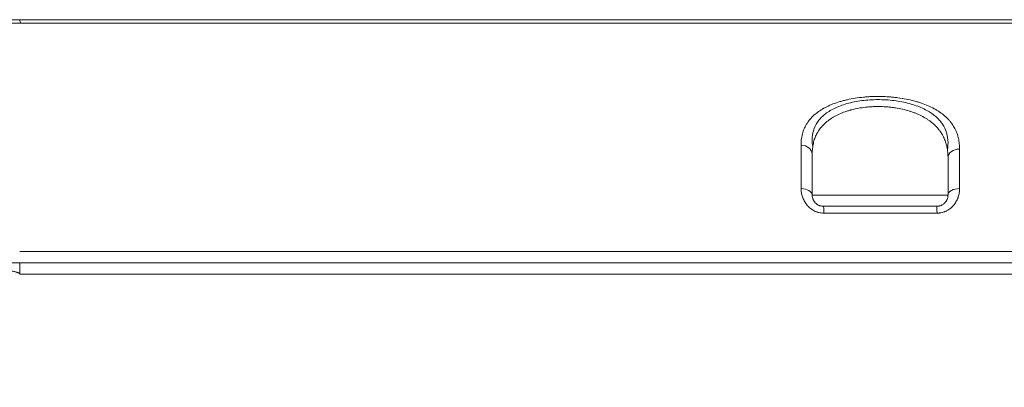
# Model space of a CAD drawing. Header units: millimetres. Extents: x 809 to 6054, y -5716 to -1261.
# Tile 71 of 94: x 5587 to 5601, y -5578 to -5573. Entities that reach past the tile are written whole.
import ezdxf

# ---------------------------------------------------------------- set-up
doc = ezdxf.new("R2010")
doc.units = ezdxf.units.MM
doc.header["$LTSCALE"] = 0.3175
doc.layers.add('1轮廓实线层', color=7, linetype='Continuous', lineweight=18)

# ---------------------------------------------------------------- blocks, each defined once
blk = doc.blocks.new('MR07S-930')
at = {"layer": '1轮廓实线层'}
for p, q in [((6890.304, -5665.551), (7091.981, -5665.551)), ((6960.26, -5680.736), (6972.26, -5680.736)), ((7093.143, -5686.736), (6890.257, -5686.736)), ((6890.259, -5686.737), (7093.147, -5686.737)), ((6890.26, -5687.736), (6890.26, -5687.724))]:
    blk.add_line(p, q, dxfattribs=at)
for centre, major_axis, ratio, start_param, end_param in [((6890.26, -5671.236), (0, 6), 0.022892, 5.957652, 6.283185), ((6959.26, -5677.117), (1, 0), 0.782584, 0, 1.552894), ((6973.26, -5677.452), (1, 0), 0.768494, 1.55163, 3.141593), ((6959.26, -5680.736), (1, 0), 0.569382, 0, 1.547166), ((6973.26, -5680.736), (1, 0), 0.569395, 1.546181, 3.141593), ((6961.26, -5682.736), (0, 1), 0.028907, 5.121668, 6.283185), ((6971.26, -5682.736), (0, -1), 0.029762, 1.980076, 3.141593)]:
    blk.add_ellipse(centre, major_axis=major_axis, ratio=ratio, start_param=start_param, end_param=end_param, dxfattribs=at)
for points in [[(6890.26, -5665.236), (6890.18, -5665.236), (6890.02, -5665.236), (6889.779, -5665.236), (6889.619, -5665.237), (6889.539, -5665.237)], [(7091.904, -5665.236), (7082.304, -5665.236), (7063.105, -5665.236), (7034.303, -5665.236), (7005.499, -5665.236), (6976.692, -5665.236), (6947.884, -5665.236), (6919.073, -5665.236), (6899.864, -5665.236), (6890.26, -5665.236)], [(6961.26, -5681.736), (6964.593, -5681.736), (6967.927, -5681.736), (6971.26, -5681.736)], [(6971.287, -5682.338), (6967.954, -5682.338), (6964.62, -5682.338), (6961.286, -5682.338)], [(6890.26, -5687.724), (6890.26, -5687.395), (6890.26, -5687.065), (6890.259, -5686.736)], [(6890.26, -5687.736), (6957.906, -5687.736), (7025.539, -5687.736), (7093.148, -5687.736)]]:
    blk.add_open_spline(points, degree=3, dxfattribs=at)
for points, knots in [([(6889.6, -5665.552), (6889.667, -5665.552), (6889.817, -5665.552), (6890.052, -5665.551), (6890.219, -5665.551), (6890.304, -5665.551)], [0, 0, 0, 0, 0.286851, 0.640315, 1, 1, 1, 1]), ([(6959.278, -5676.335), (6959.277, -5676.015), (6959.309, -5675.712), (6959.409, -5675.279), (6959.451, -5675.138), (6959.555, -5674.862), (6959.616, -5674.727), (6959.724, -5674.53), (6959.762, -5674.465), (6959.824, -5674.368), (6959.845, -5674.336), (6959.889, -5674.273), (6959.912, -5674.241), (6960.028, -5674.085), (6960.131, -5673.965), (6960.357, -5673.733), (6960.48, -5673.622), (6960.748, -5673.409), (6960.892, -5673.307), (6961.087, -5673.185), (6961.127, -5673.161), (6961.188, -5673.125), (6961.208, -5673.113), (6961.249, -5673.089), (6961.353, -5673.031), (6961.459, -5672.975), (6961.722, -5672.845), (6961.906, -5672.764), (6962.292, -5672.614), (6962.494, -5672.545), (6962.811, -5672.449), (6962.918, -5672.419), (6963.084, -5672.376), (6963.14, -5672.361), (6963.253, -5672.334), (6963.31, -5672.321), (6963.595, -5672.257), (6963.828, -5672.212), (6964.304, -5672.137), (6964.547, -5672.107), (6964.918, -5672.071), (6965.043, -5672.061), (6965.233, -5672.048), (6965.296, -5672.044), (6965.392, -5672.039), (6965.424, -5672.038), (6965.488, -5672.035), (6965.776, -5672.023), (6966.063, -5672.02), (6966.571, -5672.029), (6966.825, -5672.041), (6967.205, -5672.069), (6967.331, -5672.081), (6967.52, -5672.1), (6967.583, -5672.107), (6967.709, -5672.122), (6967.771, -5672.13), (6968.081, -5672.171), (6968.323, -5672.211), (6968.795, -5672.304), (6969.026, -5672.357), (6969.307, -5672.431), (6969.363, -5672.447), (6969.474, -5672.478), (6969.529, -5672.495), (6969.693, -5672.544), (6969.8, -5672.579), (6970.113, -5672.687), (6970.313, -5672.764), (6970.694, -5672.93), (6970.876, -5673.019), (6971.092, -5673.137), (6971.135, -5673.161), (6971.219, -5673.21), (6971.261, -5673.234), (6971.383, -5673.309), (6971.462, -5673.36), (6971.69, -5673.516), (6971.831, -5673.625), (6972.094, -5673.851), (6972.215, -5673.968), (6972.354, -5674.121), (6972.381, -5674.152), (6972.434, -5674.214), (6972.46, -5674.245), (6972.536, -5674.34), (6972.584, -5674.405), (6972.72, -5674.6), (6972.8, -5674.733), (6972.941, -5675.007), (6973.002, -5675.147), (6973.079, -5675.363), (6973.114, -5675.473), (6973.144, -5675.585), (6973.163, -5675.66), (6973.172, -5675.697), (6973.214, -5675.887), (6973.239, -5676.042), (6973.271, -5676.358), (6973.279, -5676.519), (6973.279, -5676.683)], [0, 0, 0, 0, 0.0625, 0.0625, 0.09375, 0.09375, 0.125, 0.125, 0.140625, 0.140625, 0.148437, 0.148437, 0.15625, 0.15625, 0.1875, 0.1875, 0.21875, 0.21875, 0.25, 0.25, 0.257813, 0.257813, 0.261719, 0.261719, 0.265625, 0.28125, 0.28125, 0.3125, 0.3125, 0.34375, 0.34375, 0.359375, 0.359375, 0.367187, 0.367187, 0.375, 0.375, 0.40625, 0.40625, 0.4375, 0.4375, 0.453125, 0.453125, 0.460937, 0.460937, 0.464844, 0.464844, 0.46875, 0.5, 0.5, 0.53125, 0.53125, 0.546875, 0.546875, 0.554687, 0.554687, 0.5625, 0.5625, 0.59375, 0.59375, 0.625, 0.625, 0.632812, 0.632812, 0.640625, 0.640625, 0.65625, 0.65625, 0.6875, 0.6875, 0.71875, 0.71875, 0.726562, 0.726562, 0.734375, 0.734375, 0.75, 0.75, 0.78125, 0.78125, 0.8125, 0.8125, 0.820312, 0.820312, 0.828125, 0.828125, 0.84375, 0.84375, 0.875, 0.875, 0.90625, 0.90625, 0.921875, 0.929687, 0.929687, 0.9375, 0.9375, 0.96875, 0.96875, 1, 1, 1, 1]), ([(6960.306, -5676.456), (6960.276, -5676.259), (6960.26, -5676.066), (6960.26, -5675.586), (6960.297, -5675.31), (6960.45, -5674.785), (6960.567, -5674.535), (6960.81, -5674.176), (6960.902, -5674.06), (6961.108, -5673.838), (6961.221, -5673.732), (6961.469, -5673.529), (6961.604, -5673.432), (6961.898, -5673.246), (6962.057, -5673.158), (6962.558, -5672.914), (6962.927, -5672.775), (6963.537, -5672.602), (6963.752, -5672.55), (6964.19, -5672.462), (6964.413, -5672.425), (6964.869, -5672.365), (6965.102, -5672.343), (6965.578, -5672.312), (6965.821, -5672.304), (6966.541, -5672.302), (6967.02, -5672.331), (6967.962, -5672.448), (6968.409, -5672.535), (6969.044, -5672.705), (6969.25, -5672.769), (6969.641, -5672.908), (6969.826, -5672.984), (6970.356, -5673.227), (6970.675, -5673.414), (6971.218, -5673.82), (6971.447, -5674.042), (6971.821, -5674.52), (6971.962, -5674.772), (6972.165, -5675.302), (6972.226, -5675.583), (6972.272, -5676.156), (6972.258, -5676.449), (6972.212, -5676.752)], [0, 0, 0, 0, 0.041867, 0.041867, 0.105796, 0.105796, 0.169726, 0.169726, 0.20169, 0.20169, 0.233655, 0.233655, 0.26562, 0.26562, 0.297585, 0.297585, 0.361514, 0.361514, 0.393479, 0.393479, 0.425444, 0.425444, 0.457408, 0.457408, 0.489373, 0.489373, 0.553302, 0.553302, 0.617232, 0.617232, 0.649197, 0.649197, 0.681161, 0.681161, 0.745091, 0.745091, 0.80902, 0.80902, 0.87295, 0.87295, 0.936879, 0.936879, 1, 1, 1, 1]), ([(6972.26, -5677.452), (6972.26, -5677.141), (6972.234, -5676.841), (6972.172, -5676.514), (6972.164, -5676.478), (6972.149, -5676.406), (6972.123, -5676.299), (6972.094, -5676.194), (6972.03, -5675.987), (6971.979, -5675.851), (6971.861, -5675.587), (6971.794, -5675.458), (6971.68, -5675.269), (6971.64, -5675.207), (6971.576, -5675.115), (6971.554, -5675.084), (6971.509, -5675.024), (6971.486, -5674.994), (6971.369, -5674.845), (6971.267, -5674.73), (6971.045, -5674.509), (6970.926, -5674.402), (6970.732, -5674.249), (6970.666, -5674.199), (6970.562, -5674.125), (6970.527, -5674.101), (6970.455, -5674.053), (6970.419, -5674.029), (6970.234, -5673.912), (6970.079, -5673.824), (6969.754, -5673.659), (6969.583, -5673.582), (6969.314, -5673.475), (6969.223, -5673.44), (6969.082, -5673.39), (6969.035, -5673.374), (6968.939, -5673.343), (6968.891, -5673.327), (6968.649, -5673.252), (6968.45, -5673.199), (6968.042, -5673.106), (6967.833, -5673.066), (6967.565, -5673.024), (6967.511, -5673.016), (6967.402, -5673.001), (6967.347, -5672.994), (6967.183, -5672.974), (6967.074, -5672.963), (6966.744, -5672.934), (6966.524, -5672.922), (6966.082, -5672.913), (6965.861, -5672.915), (6965.611, -5672.926), (6965.583, -5672.927), (6965.527, -5672.93), (6965.5, -5672.932), (6965.417, -5672.937), (6965.251, -5672.948), (6965.089, -5672.964), (6964.766, -5673), (6964.556, -5673.031), (6964.144, -5673.106), (6963.943, -5673.15), (6963.721, -5673.208), (6963.696, -5673.215), (6963.647, -5673.228), (6963.623, -5673.235), (6963.55, -5673.256), (6963.405, -5673.298), (6963.266, -5673.343), (6962.994, -5673.439), (6962.821, -5673.508), (6962.49, -5673.657), (6962.332, -5673.737), (6962.108, -5673.866), (6962.035, -5673.911), (6961.928, -5673.98), (6961.893, -5674.003), (6961.824, -5674.05), (6961.791, -5674.074), (6961.625, -5674.194), (6961.502, -5674.295), (6961.275, -5674.504), (6961.171, -5674.612), (6960.98, -5674.838), (6960.893, -5674.955), (6960.795, -5675.107), (6960.775, -5675.138), (6960.738, -5675.2), (6960.685, -5675.293), (6960.636, -5675.387), (6960.546, -5675.578), (6960.494, -5675.708), (6960.407, -5675.974), (6960.371, -5676.109), (6960.286, -5676.525), (6960.26, -5676.814), (6960.26, -5677.117)], [0, 0, 0, 0, 0.0625, 0.0625, 0.070312, 0.070312, 0.078125, 0.09375, 0.09375, 0.125, 0.125, 0.15625, 0.15625, 0.171875, 0.171875, 0.179687, 0.179687, 0.1875, 0.1875, 0.21875, 0.21875, 0.25, 0.25, 0.265625, 0.265625, 0.273437, 0.273437, 0.28125, 0.28125, 0.3125, 0.3125, 0.34375, 0.34375, 0.359375, 0.359375, 0.367187, 0.367187, 0.375, 0.375, 0.40625, 0.40625, 0.4375, 0.4375, 0.445312, 0.445312, 0.453125, 0.453125, 0.46875, 0.46875, 0.5, 0.5, 0.53125, 0.53125, 0.535156, 0.535156, 0.539062, 0.539062, 0.546875, 0.5625, 0.5625, 0.59375, 0.59375, 0.625, 0.625, 0.628906, 0.628906, 0.632812, 0.632812, 0.640625, 0.65625, 0.65625, 0.6875, 0.6875, 0.71875, 0.71875, 0.734375, 0.734375, 0.742187, 0.742187, 0.75, 0.75, 0.78125, 0.78125, 0.8125, 0.8125, 0.84375, 0.84375, 0.851562, 0.851562, 0.859375, 0.875, 0.875, 0.90625, 0.90625, 0.9375, 0.9375, 1, 1, 1, 1]), ([(6959.284, -5680.167), (6959.283, -5679.8), (6959.282, -5679.446), (6959.282, -5678.934), (6959.281, -5678.766), (6959.281, -5678.436), (6959.281, -5678.274), (6959.28, -5677.797), (6959.279, -5677.491), (6959.279, -5676.899), (6959.278, -5676.612), (6959.278, -5676.335)], [0, 0, 0, 0, 0.25, 0.25, 0.375, 0.375, 0.5, 0.5, 0.75, 0.75, 1, 1, 1, 1]), ([(6973.279, -5676.683), (6973.279, -5676.939), (6973.28, -5677.202), (6973.28, -5677.61), (6973.281, -5677.748), (6973.281, -5677.959), (6973.281, -5678.029), (6973.281, -5678.172), (6973.282, -5678.531), (6973.283, -5678.904), (6973.284, -5679.52), (6973.284, -5679.838), (6973.285, -5680.167)], [0, 0, 0, 0, 0.25, 0.25, 0.375, 0.375, 0.4375, 0.4375, 0.5, 0.75, 0.75, 1, 1, 1, 1]), ([(6960.26, -5677.117), (6960.26, -5677.381), (6960.26, -5677.652), (6960.26, -5678.211), (6960.26, -5678.5), (6960.26, -5679.098), (6960.26, -5679.408), (6960.26, -5680.052), (6960.26, -5680.387), (6960.26, -5680.736)], [0, 0, 0, 0, 0.25, 0.25, 0.5, 0.5, 0.75, 0.75, 1, 1, 1, 1]), ([(6972.26, -5680.736), (6972.26, -5680.424), (6972.26, -5680.123), (6972.26, -5679.542), (6972.26, -5679.262), (6972.26, -5678.718), (6972.26, -5678.454), (6972.26, -5677.942), (6972.26, -5677.694), (6972.26, -5677.452)], [0, 0, 0, 0, 0.25, 0.25, 0.5, 0.5, 0.75, 0.75, 1, 1, 1, 1]), ([(6959.284, -5680.167), (6959.284, -5680.197), (6959.284, -5680.228), (6959.287, -5680.289), (6959.289, -5680.32), (6959.296, -5680.411), (6959.303, -5680.473), (6959.333, -5680.657), (6959.363, -5680.779), (6959.424, -5680.964), (6959.448, -5681.024), (6959.5, -5681.144), (6959.528, -5681.203), (6959.592, -5681.32), (6959.626, -5681.378), (6959.682, -5681.463), (6959.702, -5681.491), (6959.743, -5681.546), (6959.764, -5681.573), (6959.829, -5681.653), (6959.875, -5681.705), (6959.973, -5681.804), (6960.025, -5681.852), (6960.107, -5681.92), (6960.136, -5681.942), (6960.193, -5681.984), (6960.223, -5682.005), (6960.313, -5682.064), (6960.375, -5682.1), (6960.503, -5682.165), (6960.57, -5682.195), (6960.656, -5682.227), (6960.673, -5682.233), (6960.708, -5682.245), (6960.761, -5682.262), (6960.814, -5682.277), (6960.921, -5682.303), (6960.993, -5682.316), (6961.138, -5682.333), (6961.212, -5682.338), (6961.286, -5682.338)], [0, 0, 0, 0, 0.03125, 0.03125, 0.0625, 0.0625, 0.125, 0.125, 0.25, 0.25, 0.3125, 0.3125, 0.375, 0.375, 0.4375, 0.4375, 0.46875, 0.46875, 0.5, 0.5, 0.5625, 0.5625, 0.625, 0.625, 0.65625, 0.65625, 0.6875, 0.6875, 0.75, 0.75, 0.8125, 0.8125, 0.828125, 0.828125, 0.84375, 0.875, 0.875, 0.9375, 0.9375, 1, 1, 1, 1]), ([(6971.287, -5682.338), (6971.325, -5682.338), (6971.381, -5682.336), (6971.437, -5682.332), (6971.475, -5682.328), (6971.493, -5682.326), (6971.586, -5682.315), (6971.659, -5682.301), (6971.801, -5682.266), (6971.871, -5682.244), (6971.973, -5682.206), (6972.007, -5682.192), (6972.074, -5682.163), (6972.107, -5682.147), (6972.204, -5682.097), (6972.266, -5682.06), (6972.385, -5681.981), (6972.442, -5681.939), (6972.55, -5681.85), (6972.601, -5681.803), (6972.674, -5681.728), (6972.698, -5681.703), (6972.745, -5681.651), (6972.767, -5681.624), (6972.875, -5681.491), (6972.948, -5681.378), (6973.043, -5681.203), (6973.071, -5681.144), (6973.11, -5681.053), (6973.123, -5681.023), (6973.146, -5680.962), (6973.157, -5680.932), (6973.207, -5680.78), (6973.236, -5680.657), (6973.275, -5680.412), (6973.285, -5680.29), (6973.285, -5680.167)], [0, 0, 0, 0, 0.03125, 0.046875, 0.046875, 0.0625, 0.0625, 0.125, 0.125, 0.1875, 0.1875, 0.21875, 0.21875, 0.25, 0.25, 0.3125, 0.3125, 0.375, 0.375, 0.4375, 0.4375, 0.46875, 0.46875, 0.5, 0.5, 0.625, 0.625, 0.6875, 0.6875, 0.71875, 0.71875, 0.75, 0.75, 0.875, 0.875, 1, 1, 1, 1]), ([(6961.26, -5681.736), (6961.218, -5681.736), (6961.177, -5681.733), (6961.095, -5681.723), (6961.055, -5681.716), (6960.995, -5681.7), (6960.975, -5681.695), (6960.936, -5681.682), (6960.917, -5681.676), (6960.862, -5681.654), (6960.826, -5681.638), (6960.759, -5681.602), (6960.726, -5681.582), (6960.68, -5681.551), (6960.665, -5681.54), (6960.636, -5681.518), (6960.622, -5681.506), (6960.555, -5681.449), (6960.509, -5681.4), (6960.46, -5681.336), (6960.45, -5681.323), (6960.432, -5681.297), (6960.423, -5681.284), (6960.399, -5681.245), (6960.384, -5681.219), (6960.357, -5681.167), (6960.345, -5681.141), (6960.324, -5681.089), (6960.314, -5681.062), (6960.29, -5680.985), (6960.278, -5680.934), (6960.263, -5680.834), (6960.26, -5680.784), (6960.26, -5680.736)], [0, 0, 0, 0, 0.0625, 0.0625, 0.125, 0.125, 0.15625, 0.15625, 0.1875, 0.1875, 0.25, 0.25, 0.3125, 0.3125, 0.34375, 0.34375, 0.375, 0.375, 0.5, 0.5, 0.53125, 0.53125, 0.5625, 0.5625, 0.625, 0.625, 0.6875, 0.6875, 0.75, 0.75, 0.875, 0.875, 1, 1, 1, 1]), ([(6972.26, -5680.736), (6972.26, -5680.786), (6972.256, -5680.836), (6972.241, -5680.937), (6972.229, -5680.989), (6972.204, -5681.066), (6972.195, -5681.092), (6972.173, -5681.145), (6972.161, -5681.171), (6972.12, -5681.249), (6972.087, -5681.301), (6972.029, -5681.376), (6972.007, -5681.401), (6971.973, -5681.437), (6971.961, -5681.449), (6971.936, -5681.473), (6971.923, -5681.485), (6971.884, -5681.518), (6971.855, -5681.54), (6971.796, -5681.581), (6971.764, -5681.6), (6971.714, -5681.627), (6971.697, -5681.636), (6971.661, -5681.652), (6971.643, -5681.66), (6971.587, -5681.682), (6971.549, -5681.694), (6971.49, -5681.709), (6971.47, -5681.714), (6971.429, -5681.722), (6971.408, -5681.725), (6971.366, -5681.73), (6971.345, -5681.732), (6971.303, -5681.735), (6971.281, -5681.736), (6971.26, -5681.736)], [0, 0, 0, 0, 0.125, 0.125, 0.25, 0.25, 0.3125, 0.3125, 0.375, 0.375, 0.5, 0.5, 0.5625, 0.5625, 0.59375, 0.59375, 0.625, 0.625, 0.6875, 0.6875, 0.75, 0.75, 0.78125, 0.78125, 0.8125, 0.8125, 0.875, 0.875, 0.90625, 0.90625, 0.9375, 0.9375, 0.96875, 0.96875, 1, 1, 1, 1]), ([(6890.26, -5687.736), (6890.259, -5687.733), (6890.258, -5687.726), (6890.255, -5687.717), (6890.252, -5687.708), (6890.247, -5687.699), (6890.241, -5687.69), (6890.235, -5687.682), (6890.218, -5687.664), (6890.182, -5687.638), (6890.122, -5687.606), (6890.043, -5687.575), (6889.95, -5687.545), (6889.844, -5687.515), (6889.727, -5687.487), (6889.596, -5687.46), (6889.425, -5687.427), (6889.208, -5687.392), (6888.941, -5687.354), (6888.647, -5687.318), (6888.259, -5687.276), (6887.769, -5687.231), (6887.171, -5687.187), (6886.529, -5687.148), (6885.726, -5687.11), (6884.761, -5687.078), (6883.629, -5687.056), (6882.442, -5687.049), (6880.943, -5687.058), (6879.122, -5687.095), (6876.967, -5687.173), (6874.723, -5687.288), (6872.276, -5687.446), (6869.612, -5687.654), (6866.719, -5687.919), (6863.256, -5688.277), (6859.13, -5688.76), (6855.194, -5689.271), (6851.883, -5689.726), (6849.942, -5690.002), (6848.548, -5690.203), (6847.739, -5690.321), (6846.895, -5690.445), (6846.015, -5690.574), (6845.1, -5690.71), (6844.15, -5690.851), (6843.165, -5690.999), (6842.307, -5691.127), (6841.515, -5691.247), (6840.726, -5691.366), (6839.713, -5691.519), (6838.477, -5691.707), (6836.951, -5691.938), (6835.323, -5692.184), (6833.109, -5692.518), (6830.592, -5692.894), (6826.766, -5693.458), (6822.359, -5694.085), (6817.619, -5694.721), (6813.476, -5695.238), (6809.796, -5695.665), (6806.743, -5695.991), (6804.278, -5696.236), (6802.363, -5696.417), (6800.956, -5696.542), (6800.059, -5696.619), (6799.67, -5696.652), (6799.278, -5696.685), (6798.881, -5696.718), (6798.48, -5696.751), (6798.075, -5696.784), (6797.666, -5696.817), (6797.252, -5696.849), (6796.834, -5696.882), (6796.412, -5696.915), (6795.985, -5696.948), (6795.555, -5696.981), (6795.12, -5697.014), (6794.623, -5697.051), (6794.066, -5697.092), (6793.452, -5697.138), (6792.804, -5697.187), (6792.167, -5697.235), (6791.574, -5697.281), (6791.076, -5697.322), (6790.643, -5697.358), (6790.259, -5697.392), (6789.924, -5697.424), (6789.63, -5697.454), (6789.371, -5697.483), (6789.14, -5697.511), (6788.938, -5697.539), (6788.764, -5697.566), (6788.646, -5697.587), (6788.575, -5697.602), (6788.542, -5697.609), (6788.51, -5697.616), (6788.48, -5697.624), (6788.453, -5697.631), (6788.427, -5697.638), (6788.403, -5697.645), (6788.38, -5697.653), (6788.36, -5697.66), (6788.342, -5697.667), (6788.325, -5697.674), (6788.31, -5697.681), (6788.296, -5697.689), (6788.285, -5697.698), (6788.277, -5697.705), (6788.273, -5697.711), (6788.27, -5697.715), (6788.268, -5697.719), (6788.265, -5697.723), (6788.263, -5697.727), (6788.261, -5697.731), (6788.26, -5697.734), (6788.26, -5697.736)], [0, 0, 0, 0, 0.000095, 0.00019, 0.000286, 0.000383, 0.000483, 0.000586, 0.000693, 0.001202, 0.001862, 0.002685, 0.003678, 0.004722, 0.005891, 0.007187, 0.00861, 0.010986, 0.013611, 0.016485, 0.019611, 0.025009, 0.03084, 0.037105, 0.043806, 0.054281, 0.065294, 0.076845, 0.088938, 0.109038, 0.130014, 0.151873, 0.174618, 0.201608, 0.229863, 0.259386, 0.303227, 0.35112, 0.375221, 0.400763, 0.408367, 0.416319, 0.424619, 0.433269, 0.442267, 0.451613, 0.461308, 0.471351, 0.47692, 0.484687, 0.494652, 0.506816, 0.521179, 0.539693, 0.554875, 0.586526, 0.613975, 0.667747, 0.716419, 0.753569, 0.789605, 0.824529, 0.843184, 0.861893, 0.880657, 0.884405, 0.888194, 0.892025, 0.895897, 0.89981, 0.903765, 0.907761, 0.911798, 0.915877, 0.919997, 0.924159, 0.928361, 0.932606, 0.936891, 0.942897, 0.94889, 0.954872, 0.961856, 0.967526, 0.972234, 0.976461, 0.980207, 0.983471, 0.986287, 0.988826, 0.991088, 0.993072, 0.994781, 0.996214, 0.996566, 0.996899, 0.997215, 0.997513, 0.997793, 0.998055, 0.998299, 0.998527, 0.998736, 0.998929, 0.999104, 0.999263, 0.999419, 0.999559, 0.999684, 0.999729, 0.999773, 0.999818, 0.999863, 0.999908, 0.999954, 1, 1, 1, 1]), ([(6890.259, -5686.736), (6889.211, -5686.736), (6888.163, -5686.736), (6886.067, -5686.736), (6885.019, -5686.736), (6881.874, -5686.736), (6879.778, -5686.736), (6875.585, -5686.736), (6873.488, -5686.736), (6869.295, -5686.736), (6867.198, -5686.736), (6864.053, -5686.736), (6863.004, -5686.736), (6860.908, -5686.736), (6859.859, -5686.736), (6856.715, -5686.736), (6854.62, -5686.736), (6851.477, -5686.736), (6850.43, -5686.736), (6848.336, -5686.736), (6847.289, -5686.736), (6844.149, -5686.736), (6842.056, -5686.736), (6838.918, -5686.736), (6837.872, -5686.736), (6835.78, -5686.736), (6834.735, -5686.736), (6832.644, -5686.736), (6831.599, -5686.736), (6829.509, -5686.736), (6828.464, -5686.736), (6826.374, -5686.736), (6825.329, -5686.736), (6823.24, -5686.736), (6822.195, -5686.736), (6819.061, -5686.736), (6816.973, -5686.736), (6812.794, -5686.736), (6810.705, -5686.736), (6806.524, -5686.736), (6804.433, -5686.736), (6800.247, -5686.736), (6798.153, -5686.736), (6795.008, -5686.736), (6793.959, -5686.736), (6791.86, -5686.736), (6790.811, -5686.736), (6789.76, -5686.736)], [0, 0, 0, 0, 0.03125, 0.03125, 0.0625, 0.0625, 0.125, 0.125, 0.1875, 0.1875, 0.25, 0.25, 0.28125, 0.28125, 0.3125, 0.3125, 0.375, 0.375, 0.40625, 0.40625, 0.4375, 0.4375, 0.5, 0.5, 0.53125, 0.53125, 0.5625, 0.5625, 0.59375, 0.59375, 0.625, 0.625, 0.65625, 0.65625, 0.6875, 0.6875, 0.75, 0.75, 0.8125, 0.8125, 0.875, 0.875, 0.9375, 0.9375, 0.96875, 0.96875, 1, 1, 1, 1])]:
    blk.add_open_spline(points, degree=3, knots=knots, dxfattribs=at)
blk.add_rational_spline([(6890.257, -5685.736), (6957.904, -5685.736), (7025.534, -5685.736), (7093.143, -5685.736)], [1, 0.999974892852, 0.999974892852, 1], degree=3, dxfattribs=at)

msp = doc.modelspace()

# ---------------------------------------------------------------- block references
at = {"xscale": 0.16, "yscale": 0.16, "zscale": 0.16}
msp.add_blockref('MR07S-930', (4484.67476, -4666.36698), dxfattribs=at)

doc.saveas('drawing.dxf')
